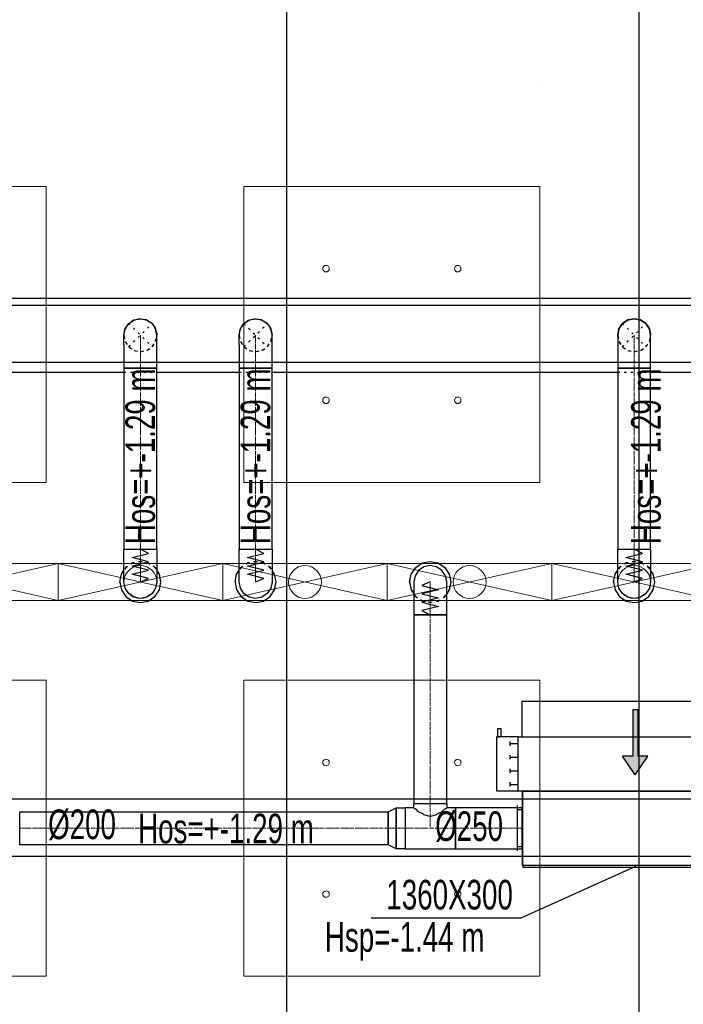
# Model space of a CAD drawing. Header units: centimetres. Extents: x -228435 to 46820, y -89367 to 152985.
# Tile 128 of 252: x -32301 to -28269, y 59430 to 65413. Entities that reach past the tile are written whole.
import ezdxf
from ezdxf.enums import TextEntityAlignment as Align

# ---------------------------------------------------------------- set-up
doc = ezdxf.new("R2010")
doc.units = ezdxf.units.CM
doc.header["$LTSCALE"] = 50
doc.header["$PDMODE"] = 35
doc.header["$PDSIZE"] = 0.1
for name, pattern in [('CADVENT_CENTERLINE', [9.9, 7.4, -1, 0.5, -1]), ('CADVENT_HIDDEN', [0.8, 0.25, -0.55]), ('Kondygnacja  -0_5$0$HIDDEN', [9.525, 6.35, -3.175]), ('Kondygnacja  -0_5$0$HIDDEN2', [4.7625, 3.175, -1.5875]), ('Osie rzutów$0$DASHDOT2', [12.7, 6.35, -3.175, 0, -3.175])]:
    doc.linetypes.add(name, pattern=pattern)
doc.layers.get('0').update_dxf_attribs({"color": 8})
doc.layers.get('DEFPOINTS').update_dxf_attribs({"color": 8})
for name, color, linetype in [('01-103-Went PP_poziom-0_5$0$L_Nawiew', 3, 'Continuous'), ('bgde-nawiewDETAILS', 1, 'Continuous'), ('bgde-nawiewEXP', 1, 'Continuous'), ('bgde-nawiewHIDDEN', 1, 'Continuous'), ('bgde-tekst', 7, 'Continuous'), ('bgde-wywiewSOL', 5, 'Continuous'), ('Kondygnacja  -0_5$0$ARCH_KONSTR_POWYŻEJ RZUTU', 8, 'Kondygnacja  -0_5$0$HIDDEN'), ('Kondygnacja  -0_5$0$ARCH_KONSTR_POWYŻEJ RZUTU_IST', 8, 'Kondygnacja  -0_5$0$HIDDEN2'), ('Osie rzutów$0$ARCH_INFO_OSIE_IST', 8, 'Osie rzutów$0$DASHDOT2'), ('Osie rzutów$0$ARCH_INFO_OSIE_OPISY_IST', 8, 'Continuous')]:
    doc.layers.add(name, color=color, linetype=linetype)
for name, color, linetype, lineweight in [('bgde-nawiewCEN', 7, 'Continuous', 13), ('bgde_nawiewnik', 11, 'Continuous', 5), ('Kondygnacja  -0_5$0$ARCH_INFO_WYMIARY', 8, 'Continuous', 9), ('SU Lampy kwadratowe  -05$0$ARCH_SUFITY_PODWIESZANE', 8, 'Continuous', 9)]:
    doc.layers.add(name, color=color, linetype=linetype, lineweight=lineweight)
doc.styles.add('Kondygnacja  -0_5$0$Romans', font='Romans.shx', dxfattribs={"width": 0.7})
doc.dimstyles.new('Kondygnacja  -0_5$0$Wymiary 1-100', dxfattribs={"dimtxt": 12, "dimasz": 10, "dimexe": 5, "dimexo": 0, "dimgap": 4, "dimtad": 1, "dimrnd": 0.5, "dimzin": 12, "dimdsep": 46, "dimtxsty": 'Kondygnacja  -0_5$0$Romans', "dimblk": 'Kondygnacja  -0_5$0$_Oblique', "dimcen": 10, "dimdle": 10, "dimclrt": 55, "dimazin": 0, "dimtfac": 1, "dimtmove": 1, "dimatfit": 3, "dimfxl": 0, "dimtolj": 1, "dimtzin": 0, "dimarcsym": 0})

# ---------------------------------------------------------------- blocks, each defined once
blk = doc.blocks.new('Osie rzutów')
at = {"layer": 'Osie rzutów$0$ARCH_INFO_OSIE_IST', "ltscale": 10}
for p, q in [((9260, 12510), (9260, 4623.26)), ((4436.04, 11000), (13655, 11000))]:
    blk.add_line(p, q, dxfattribs=at)
blk = doc.blocks.new('SU Lampy kwadratowe  -05$0$moduł sufitu')
at = {"layer": 'SU Lampy kwadratowe  -05$0$ARCH_SUFITY_PODWIESZANE'}
for points in [[(60, -60), (240, -60), (240, -240), (60, -240)], [(360, -60), (540, -60), (540, -240), (360, -240)], [(60, -360), (240, -360), (240, -540), (60, -540)], [(360, -360), (540, -360), (540, -540), (360, -540)]]:
    blk.add_lwpolyline(points, close=True, dxfattribs=at)
for centre in [(110, -110), (190, -110), (410, -110), (490, -110), (110, -190), (190, -190), (410, -190), (490, -190), (110, -410), (190, -410), (410, -410), (490, -410), (110, -490), (190, -490), (410, -490), (490, -490)]:
    blk.add_circle(centre, 2, dxfattribs=at)
blk = doc.blocks.new('SU Lampy kwadratowe  -05')
at = {"layer": 'SU Lampy kwadratowe  -05$0$ARCH_SUFITY_PODWIESZANE'}
blk.add_blockref('SU Lampy kwadratowe  -05$0$moduł sufitu', (8660, 11000), dxfattribs=at)
blk = doc.blocks.new('Kondygnacja  -0_5$0$_Oblique')
at = {"color": 0, "linetype": 'ByBlock', "lineweight": -2}
blk.add_line((-0.5, -0.5), (0.5, 0.5), dxfattribs=at)
blk = doc.blocks.new('*D152')
at = {"layer": 'DEFPOINTS', "color": 0}
for p in [(-29490, 82605), (-29490, 13059.2), (-30690, 12765)]:
    blk.add_point(p, dxfattribs=at)
at = {"layer": 'Kondygnacja  -0_5$0$ARCH_INFO_WYMIARY', "color": 0, "lineweight": -2}
for p, q in [((-30700, 13059.2), (-29480, 13059.2)), ((-30690, 13051.2), (-30690, 13064.2)), ((-29490, 13067.2), (-29490, 13054.2))]:
    blk.add_line(p, q, dxfattribs=at)
at = {"layer": 'Kondygnacja  -0_5$0$ARCH_INFO_WYMIARY', "color": 0, "lineweight": -2, "xscale": 10, "yscale": 10, "zscale": 10, "rotation": 180}
blk.add_blockref('Kondygnacja  -0_5$0$_Oblique', (-30690, 13059.2), dxfattribs=at)
at = {"layer": 'Kondygnacja  -0_5$0$ARCH_INFO_WYMIARY', "color": 0, "lineweight": -2, "xscale": 10, "yscale": 10, "zscale": 10}
blk.add_blockref('Kondygnacja  -0_5$0$_Oblique', (-29490, 13059.2), dxfattribs=at)
at = {"layer": 'Kondygnacja  -0_5$0$ARCH_INFO_WYMIARY', "color": 55, "insert": (-30090, 13069.2), "char_height": 12, "attachment_point": 5, "style": 'Kondygnacja  -0_5$0$Romans'}
blk.add_mtext('\\A1;1200', dxfattribs=at)
blk = doc.blocks.new('Kondygnacja  -0_5$0$konstrukcja istniejąca -0.5')
at = {"layer": 'Kondygnacja  -0_5$0$ARCH_KONSTR_POWYŻEJ RZUTU_IST', "ltscale": 10, "elevation": 0}
for points in [[(8738, 10867.89), (9782, 10867.89)], [(9782, 10832.89), (8738, 10832.89)]]:
    blk.add_lwpolyline(points, dxfattribs=at)
at = {"layer": 'Kondygnacja  -0_5$0$ARCH_KONSTR_POWYŻEJ RZUTU_IST', "ltscale": 10}
for points in [[(8738, 10567.89), (9782, 10567.89)], [(9782, 10532.89), (8738, 10532.89)]]:
    blk.add_lwpolyline(points, dxfattribs=at)
blk = doc.blocks.new('*D196')
at = {"layer": 'DEFPOINTS', "color": 0}
for p in [(-30050, 80238.2), (-30300, 80097.2), (-30300, 12523.8)]:
    blk.add_point(p, dxfattribs=at)
at = {"layer": 'Kondygnacja  -0_5$0$ARCH_INFO_WYMIARY', "color": 0, "lineweight": -2}
for p, q in [((-30040, 80097.2), (-30310, 80097.2)), ((-30300, 80089.2), (-30300, 80102.2)), ((-30050, 80105.2), (-30050, 80092.2))]:
    blk.add_line(p, q, dxfattribs=at)
at = {"layer": 'Kondygnacja  -0_5$0$ARCH_INFO_WYMIARY', "color": 0, "lineweight": -2, "xscale": 10, "yscale": 10, "zscale": 10, "rotation": 180}
blk.add_blockref('Kondygnacja  -0_5$0$_Oblique', (-30300, 80097.2), dxfattribs=at)
at = {"layer": 'Kondygnacja  -0_5$0$ARCH_INFO_WYMIARY', "color": 0, "lineweight": -2, "xscale": 10, "yscale": 10, "zscale": 10}
blk.add_blockref('Kondygnacja  -0_5$0$_Oblique', (-30050, 80097.2), dxfattribs=at)
at = {"layer": 'Kondygnacja  -0_5$0$ARCH_INFO_WYMIARY', "color": 55, "insert": (-30175, 80107.2), "char_height": 12, "attachment_point": 5, "style": 'Kondygnacja  -0_5$0$Romans'}
blk.add_mtext('\\A1;250', dxfattribs=at)
blk = doc.blocks.new('*D212')
at = {"layer": 'DEFPOINTS', "color": 0}
for p in [(-30586.3, 81900), (-30681.1, 12489.5), (9064, 12489.5)]:
    blk.add_point(p, dxfattribs=at)
at = {"layer": 'Kondygnacja  -0_5$0$ARCH_INFO_WYMIARY', "color": 0, "lineweight": -2}
for p, q in [((-30681.1, 81910), (-30681.1, 12479.5)), ((-30673.1, 81900), (-30686.1, 81900)), ((-30673.1, 12489.5), (-30686.1, 12489.5))]:
    blk.add_line(p, q, dxfattribs=at)
at = {"layer": 'Kondygnacja  -0_5$0$ARCH_INFO_WYMIARY', "color": 0, "lineweight": -2, "xscale": 10, "yscale": 10, "zscale": 10}
for p, rotation in [((-30681.1, 81900), 90), ((-30681.1, 12489.5), 270)]:
    blk.add_blockref('Kondygnacja  -0_5$0$_Oblique', p, dxfattribs=dict(at, rotation=rotation))
at = {"layer": 'Kondygnacja  -0_5$0$ARCH_INFO_WYMIARY', "color": 55, "insert": (-30691.1, 47194.8), "char_height": 12, "attachment_point": 5, "rotation": 90, "style": 'Kondygnacja  -0_5$0$Romans'}
blk.add_mtext('\\A1;69410.5', dxfattribs=at)
blk = doc.blocks.new('*D217')
at = {"layer": 'DEFPOINTS', "color": 0}
for p in [(-29300, 78695), (-29180, 78395.8), (-29180, 12369.5)]:
    blk.add_point(p, dxfattribs=at)
at = {"layer": 'Kondygnacja  -0_5$0$ARCH_INFO_WYMIARY', "color": 0, "lineweight": -2}
for p, q in [((-29310, 78395.8), (-29170, 78395.8)), ((-29300, 78403.8), (-29300, 78390.8)), ((-29180, 78387.8), (-29180, 78400.8))]:
    blk.add_line(p, q, dxfattribs=at)
at = {"layer": 'Kondygnacja  -0_5$0$ARCH_INFO_WYMIARY', "color": 0, "lineweight": -2, "xscale": 10, "yscale": 10, "zscale": 10, "rotation": 180}
blk.add_blockref('Kondygnacja  -0_5$0$_Oblique', (-29300, 78395.8), dxfattribs=at)
at = {"layer": 'Kondygnacja  -0_5$0$ARCH_INFO_WYMIARY', "color": 0, "lineweight": -2, "xscale": 10, "yscale": 10, "zscale": 10}
blk.add_blockref('Kondygnacja  -0_5$0$_Oblique', (-29180, 78395.8), dxfattribs=at)
at = {"layer": 'Kondygnacja  -0_5$0$ARCH_INFO_WYMIARY', "color": 55, "insert": (-29240, 78405.8), "char_height": 12, "attachment_point": 5, "style": 'Kondygnacja  -0_5$0$Romans'}
blk.add_mtext('\\A1;120', dxfattribs=at)
blk = doc.blocks.new('*D218')
at = {"layer": 'DEFPOINTS', "color": 0}
for p in [(-29180, 78695), (-24020, 12369.5), (-24020, 12070.3)]:
    blk.add_point(p, dxfattribs=at)
at = {"layer": 'Kondygnacja  -0_5$0$ARCH_INFO_WYMIARY', "color": 0, "lineweight": -2}
for p, q in [((-29190, 12070.3), (-24010, 12070.3)), ((-29180, 12078.3), (-29180, 12065.3)), ((-24020, 12078.3), (-24020, 12065.3))]:
    blk.add_line(p, q, dxfattribs=at)
at = {"layer": 'Kondygnacja  -0_5$0$ARCH_INFO_WYMIARY', "color": 0, "lineweight": -2, "xscale": 10, "yscale": 10, "zscale": 10, "rotation": 180}
blk.add_blockref('Kondygnacja  -0_5$0$_Oblique', (-29180, 12070.3), dxfattribs=at)
at = {"layer": 'Kondygnacja  -0_5$0$ARCH_INFO_WYMIARY', "color": 0, "lineweight": -2, "xscale": 10, "yscale": 10, "zscale": 10}
blk.add_blockref('Kondygnacja  -0_5$0$_Oblique', (-24020, 12070.3), dxfattribs=at)
at = {"layer": 'Kondygnacja  -0_5$0$ARCH_INFO_WYMIARY', "color": 55, "insert": (-26600, 12080.3), "char_height": 12, "attachment_point": 5, "style": 'Kondygnacja  -0_5$0$Romans'}
blk.add_mtext('\\A1;5160', dxfattribs=at)
blk = doc.blocks.new('*a402')
at = {"layer": 'bgde-tekst'}
blk.add_line((0, 0), (911, 0), dxfattribs=at)
blk = doc.blocks.new('A$C066D7839')
at = {"layer": 'bgde_nawiewnik'}
for p, q in [((-50, -11.15), (-50, 11.15)), ((-50, 11.15), (50, 11.15)), ((-50, -11.15), (50, 11.15)), ((50, -11.15), (-50, 11.15)), ((50, 11.15), (50, -11.15)), ((50, -11.15), (-50, -11.15))]:
    blk.add_line(p, q, dxfattribs=at)
blk.add_circle((0, 0), 10, dxfattribs=at)
blk = doc.blocks.new('A$C5B3E7367')
at = {"layer": '01-103-Went PP_poziom-0_5$0$L_Nawiew'}
h = blk.add_hatch(color=256, dxfattribs=at)
h.paths.add_polyline_path([(215, 704), (215, 674), (331.7, 674), (331.7, 612.1), (445.9, 689), (331.7, 765.9), (331.7, 704)])
h.paths.add_polyline_path([(48.3, 704), (48.3, 674), (215, 674), (215, 704)])
for p, q in [((215, 1525), (165, 1525)), ((165, 1525), (165, 1505)), ((165, 1505), (215, 1505)), ((215, 1400), (215, 1530)), ((545, 1530), (215, 1530)), ((215, 1530), (215, 1515)), ((545, 1400), (545, 1530)), ((243.8, 1452), (268.8, 1452)), ((256.2, 1452), (256.2, 1400)), ((326.2, 1452), (351.2, 1452)), ((338.8, 1452), (338.8, 1400)), ((408.8, 1452), (433.8, 1452)), ((421.2, 1452), (421.2, 1400)), ((491.2, 1452), (516.2, 1452)), ((503.8, 1452), (503.8, 1400)), ((0, 1378), (215, 1378)), ((0, 0), (0, 1378)), ((545, 1400), (215, 1400)), ((215, 1400), (215, 1378)), ((215, 1378), (215, 0)), ((545, 0), (545, 1400)), ((445.9, 689), (331.7, 765.9)), ((331.7, 704), (331.7, 765.9)), ((48.3, 704), (331.7, 704)), ((48.3, 704), (48.3, 674)), ((48.3, 674), (331.7, 674)), ((445.9, 689), (331.7, 612.1)), ((331.7, 612.1), (331.7, 674)), ((215, 0), (0, 0)), ((215, 0), (545, 0))]:
    blk.add_line(p, q, dxfattribs=at)
blk = doc.blocks.new('A$C53CA46B8')
at = {"layer": 'bgde-wywiewSOL'}
for p, q in [((200.4, 481.1), (-249.6, 481.1)), ((-249.6, 481.1), (-249.6, -878.9)), ((112.9, 511.1), (-162.1, 511.1)), ((-137.1, 481.1), (-137.1, 511.1)), ((87.9, 481.1), (87.9, 511.1)), ((200.4, 481.1), (200.4, -878.9)), ((200.4, -878.9), (-249.6, -878.9)), ((-137.1, -878.9), (-137.1, -908.9)), ((87.9, -878.9), (87.9, -908.9)), ((112.9, -908.9), (-162.1, -908.9))]:
    blk.add_line(p, q, dxfattribs=at)
at = {"layer": '01-103-Went PP_poziom-0_5$0$L_Nawiew'}
blk.add_blockref('A$C5B3E7367', (-794.6, -893.9), dxfattribs=at)

msp = doc.modelspace()

# ---------------------------------------------------------------- linework, layer by layer
at = {"layer": 'bgde-nawiewCEN', "linetype": 'CADVENT_CENTERLINE', "ltscale": 0.06}
for p, q in [((-31567.838, 63296.017), (-31567.838, 63496.017)), ((-30867.838, 63296.017), (-30867.838, 63496.017)), ((-28567.838, 63296.017), (-28567.838, 63496.017)), ((-31567.838, 63296.017), (-31567.838, 62196.041)), ((-30867.838, 63296.017), (-30867.838, 62196.041)), ((-28567.838, 63296.017), (-28567.838, 62196.041)), ((-31567.838, 62196.041), (-31567.838, 62177.345)), ((-31567.838, 62177.345), (-31567.838, 62126.234)), ((-30867.838, 62196.041), (-30867.838, 62177.345)), ((-30867.838, 62177.345), (-30867.838, 62126.234)), ((-28567.838, 62196.041), (-28567.838, 62177.345)), ((-28567.838, 62177.345), (-28567.838, 62126.234)), ((-31567.838, 62126.234), (-31567.838, 62098.441)), ((-30867.838, 62126.234), (-30867.838, 62098.441)), ((-28567.838, 62126.234), (-28567.838, 62098.441)), ((-31567.838, 62098.441), (-31567.838, 62074.915)), ((-31567.838, 62074.915), (-31567.838, 62055.3)), ((-31567.838, 62055.3), (-31567.838, 62039.241)), ((-30867.838, 62098.441), (-30867.838, 62074.915)), ((-30867.838, 62074.915), (-30867.838, 62055.3)), ((-30867.838, 62055.3), (-30867.838, 62039.241)), ((-28567.838, 62098.441), (-28567.838, 62074.915)), ((-28567.838, 62074.915), (-28567.838, 62055.3)), ((-28567.838, 62055.3), (-28567.838, 62039.241)), ((-31567.838, 62039.241), (-31567.838, 62026.382)), ((-31567.838, 62026.382), (-31567.838, 62016.367)), ((-31567.838, 62016.367), (-31567.838, 62008.841)), ((-31567.838, 62008.841), (-31567.838, 62003.448)), ((-31567.838, 62003.448), (-31567.838, 61999.834)), ((-31567.838, 61999.834), (-31567.838, 61997.641)), ((-31567.838, 61997.641), (-31567.838, 61996.515)), ((-31567.838, 61996.515), (-31567.838, 61996.041)), ((-30867.838, 62039.241), (-30867.838, 62026.382)), ((-30867.838, 62026.382), (-30867.838, 62016.367)), ((-30867.838, 62016.367), (-30867.838, 62008.841)), ((-30867.838, 62008.841), (-30867.838, 62003.448)), ((-30867.838, 62003.448), (-30867.838, 61999.834)), ((-30867.838, 61999.834), (-30867.838, 61997.641)), ((-30867.838, 61997.641), (-30867.838, 61996.515)), ((-30867.838, 61996.515), (-30867.838, 61996.041)), ((-29806.915, 61995.567), (-29806.915, 61996.041)), ((-29806.915, 61994.441), (-29806.915, 61995.567)), ((-29806.915, 61992.248), (-29806.915, 61994.441)), ((-29806.915, 61988.634), (-29806.915, 61992.248)), ((-29806.915, 61983.241), (-29806.915, 61988.634)), ((-29806.915, 61975.715), (-29806.915, 61983.241)), ((-28567.838, 62039.241), (-28567.838, 62026.382)), ((-28567.838, 62026.382), (-28567.838, 62016.367)), ((-28567.838, 62016.367), (-28567.838, 62008.841)), ((-28567.838, 62008.841), (-28567.838, 62003.448)), ((-28567.838, 62003.448), (-28567.838, 61999.834)), ((-28567.838, 61999.834), (-28567.838, 61997.641)), ((-28567.838, 61997.641), (-28567.838, 61996.515)), ((-28567.838, 61996.515), (-28567.838, 61996.041)), ((-29806.915, 61965.7), (-29806.915, 61975.715)), ((-29806.915, 61952.841), (-29806.915, 61965.7)), ((-29806.915, 61936.782), (-29806.915, 61952.841)), ((-29806.915, 61917.167), (-29806.915, 61936.782)), ((-29806.915, 61893.641), (-29806.915, 61917.167)), ((-29806.915, 61865.848), (-29806.915, 61893.641)), ((-29806.915, 61814.737), (-29806.915, 61865.848)), ((-29806.915, 61796.041), (-29806.915, 61814.737)), ((-29806.915, 60649.264), (-29806.915, 61796.041)), ((-29806.915, 60649.264), (-29806.915, 60499.264)), ((-30062.915, 60499.264), (-32301.144, 60499.264)), ((-29959.915, 60499.264), (-30062.915, 60499.264)), ((-29959.915, 60499.264), (-29806.915, 60499.264)), ((-29806.915, 60499.264), (-29653.915, 60499.264)), ((-29653.915, 60499.264), (-29247.534, 60499.264)), ((-29243.534, 60499.264), (-29247.534, 60499.264))]:
    msp.add_line(p, q, dxfattribs=at)
at = {"layer": 'bgde-nawiewDETAILS', "linetype": 'CADVENT_HIDDEN'}
for p, q in [((-31638.549, 63425.306), (-31497.127, 63566.728)), ((-31638.549, 63566.728), (-31497.127, 63425.306)), ((-30938.549, 63425.306), (-30797.127, 63566.728)), ((-30938.549, 63566.728), (-30797.127, 63425.306)), ((-28638.549, 63425.306), (-28497.127, 63566.728)), ((-28638.549, 63566.728), (-28497.127, 63425.306))]:
    msp.add_line(p, q, dxfattribs=at)
at = {"layer": 'bgde-nawiewEXP', "linetype": 'Continuous'}
for points in [[(-38633.507, 63721.017), (-22392.063, 63721.017), (-22392.063, 63271.017), (-22392.063, 63271.017), (-22267.96, 63271.017), (-22267.96, 63721.017), (-22392.063, 63721.017)], [(-31667.838, 63437.438), (-31667.838, 63296.017), (-31467.838, 63296.017), (-31467.838, 63496.017), (-31475.45, 63534.285), (-31479.328, 63540.089)], [(-31665.943, 63500.592), (-31663.519, 63525.089), (-31645.11, 63559.491), (-31639.713, 63563.917)], [(-31660.226, 63534.285), (-31638.549, 63566.728), (-31606.106, 63588.405), (-31611.91, 63584.527)], [(-31660.226, 63534.285), (-31638.549, 63566.728), (-31618.081, 63580.403)], [(-31633.973, 63568.623), (-31614.938, 63584.23), (-31577.595, 63595.54), (-31570.649, 63594.853)], [(-31606.106, 63588.405), (-31567.838, 63596.017), (-31543.695, 63591.215)], [(-31606.106, 63588.405), (-31567.838, 63596.017), (-31529.57, 63588.405), (-31536.415, 63589.766)], [(-31563.263, 63594.122), (-31538.766, 63591.698), (-31504.364, 63573.289), (-31499.938, 63567.892)], [(-31529.57, 63588.405), (-31497.127, 63566.728), (-31483.452, 63546.26)], [(-31529.57, 63588.405), (-31497.127, 63566.728), (-31475.45, 63534.285), (-31467.838, 63496.017)], [(-31495.232, 63562.152), (-31479.625, 63543.117), (-31468.315, 63505.774), (-31469.002, 63498.828)], [(-30967.838, 63437.438), (-30967.838, 63296.017), (-30767.838, 63296.017), (-30767.838, 63496.017), (-30775.45, 63534.285), (-30779.191, 63539.883)], [(-30965.966, 63500.536), (-30963.422, 63525.405), (-30944.9, 63559.747), (-30939.679, 63563.998)], [(-30960.226, 63534.285), (-30938.549, 63566.728), (-30906.106, 63588.405), (-30911.705, 63584.664)], [(-30960.226, 63534.285), (-30938.549, 63566.728), (-30917.763, 63580.616)], [(-30934.029, 63568.6), (-30914.646, 63584.386), (-30877.265, 63595.572), (-30870.567, 63594.886)], [(-30906.106, 63588.405), (-30867.838, 63596.017), (-30843.32, 63591.14)], [(-30906.106, 63588.405), (-30867.838, 63596.017), (-30829.57, 63588.405), (-30836.173, 63589.718)], [(-30863.319, 63594.145), (-30838.45, 63591.601), (-30804.108, 63573.079), (-30799.857, 63567.858)], [(-30829.57, 63588.405), (-30797.127, 63566.728), (-30783.239, 63545.942)], [(-30829.57, 63588.405), (-30797.127, 63566.728), (-30775.45, 63534.285), (-30767.838, 63496.017)], [(-30795.255, 63562.208), (-30779.469, 63542.824), (-30768.283, 63505.444), (-30768.969, 63498.746)], [(-28666.018, 63500.412), (-28663.229, 63526.026), (-28644.484, 63560.246), (-28639.612, 63564.162)], [(-28661.446, 63528.154), (-28660.226, 63534.285), (-28638.549, 63566.728), (-28617.126, 63581.042)], [(-28634.154, 63568.548), (-28614.07, 63584.688), (-28576.618, 63595.631), (-28570.404, 63594.954)], [(-28611.304, 63584.932), (-28606.106, 63588.405), (-28567.838, 63596.017), (-28542.568, 63590.99)], [(-28563.443, 63594.196), (-28537.829, 63591.408), (-28503.609, 63572.663), (-28499.693, 63567.79)], [(-28535.701, 63589.624), (-28529.57, 63588.405), (-28497.127, 63566.728), (-28482.813, 63545.305)], [(-28495.307, 63562.333), (-28479.167, 63542.249), (-28468.224, 63504.797), (-28468.901, 63498.583)], [(-28478.923, 63539.483), (-28475.45, 63534.285), (-28467.838, 63496.017)], [(-31667.838, 63437.438), (-31667.838, 63496.017), (-31660.226, 63534.285), (-31661.588, 63527.44)], [(-31667.838, 63496.017), (-31663.036, 63520.16)], [(-30967.838, 63437.438), (-30967.838, 63496.017), (-30960.226, 63534.285), (-30961.54, 63527.682)], [(-30967.838, 63496.017), (-30962.961, 63520.535)], [(-28667.838, 63496.017), (-28662.812, 63521.287)], [(-33467.838, 63271.017), (-31667.838, 63271.017)], [(-31467.838, 63271.017), (-30967.838, 63271.017)], [(-30767.838, 63271.017), (-28667.838, 63271.017)], [(-28467.838, 63271.017), (-26567.838, 63271.017)], [(-29931.915, 61996.041), (-29922.4, 62043.877), (-29895.304, 62084.429), (-29854.751, 62111.526), (-29806.915, 62121.041), (-29759.08, 62111.526), (-29718.527, 62084.429), (-29691.43, 62043.877), (-29681.915, 61996.041), (-29691.43, 61948.206), (-29706.915, 61925.031)], [(-31692.838, 61996.041), (-31683.323, 61948.206), (-31656.226, 61907.653), (-31615.674, 61880.556), (-31567.838, 61871.041), (-31520.003, 61880.556), (-31479.45, 61907.653), (-31452.353, 61948.206), (-31442.838, 61996.041), (-31452.353, 62043.877), (-31467.838, 62067.051)], [(-31692.838, 61996.041), (-31683.323, 62043.877), (-31667.838, 62067.051)], [(-30992.838, 61996.041), (-30983.323, 61948.206), (-30956.226, 61907.653), (-30915.674, 61880.556), (-30867.838, 61871.041), (-30820.003, 61880.556), (-30779.45, 61907.653), (-30752.353, 61948.206), (-30742.838, 61996.041), (-30752.353, 62043.877), (-30767.838, 62067.051)], [(-30992.838, 61996.041), (-30983.323, 62043.877), (-30967.838, 62067.051)], [(-28692.838, 61996.041), (-28683.323, 61948.206), (-28656.226, 61907.653), (-28615.674, 61880.556), (-28567.838, 61871.041), (-28520.003, 61880.556), (-28479.45, 61907.653), (-28452.353, 61948.206), (-28442.838, 61996.041), (-28452.353, 62043.877), (-28467.838, 62067.051)], [(-28692.838, 61996.041), (-28683.323, 62043.877), (-28667.838, 62067.051)], [(-29931.915, 61996.041), (-29922.4, 61948.206), (-29906.915, 61925.031)], [(-29906.915, 60624.264), (-29906.915, 60649.264), (-29706.915, 60649.264), (-29706.915, 60624.264)], [(-29247.534, 60374.264), (-29247.534, 60624.264), (-29243.534, 60624.264)], [(-29247.534, 60374.264), (-29243.534, 60374.264)]]:
    msp.add_lwpolyline(points, dxfattribs=at)
for points in [[(-28667.838, 63407.131), (-28667.838, 63296.017), (-28467.838, 63296.017), (-28467.838, 63496.017), (-28475.45, 63534.285), (-28497.127, 63566.728), (-28529.57, 63588.405), (-28567.838, 63596.017), (-28606.106, 63588.405), (-28638.549, 63566.728), (-28660.226, 63534.285), (-28667.838, 63496.017), (-28667.838, 63437.438)], [(-31667.838, 63296.017), (-31667.838, 62196.041), (-31467.838, 62196.041), (-31467.838, 63296.017), (-31660.226, 63296.017)], [(-30967.838, 63296.017), (-30967.838, 62196.041), (-30767.838, 62196.041), (-30767.838, 63296.017), (-30960.226, 63296.017)], [(-28667.838, 63296.017), (-28667.838, 62196.041), (-28467.838, 62196.041), (-28467.838, 63296.017), (-28660.226, 63296.017)], [(-31667.838, 61996.041), (-31667.838, 62196.041), (-31467.838, 62196.041), (-31467.838, 61996.041), (-31475.45, 61957.773), (-31497.127, 61925.33), (-31529.57, 61903.653), (-31567.838, 61896.041), (-31606.106, 61903.653), (-31638.549, 61925.33), (-31660.226, 61957.773)], [(-30967.838, 62026.382), (-30967.838, 62196.041), (-30767.838, 62196.041), (-30767.838, 61996.041), (-30775.45, 61957.773), (-30797.127, 61925.33), (-30829.57, 61903.653), (-30867.838, 61896.041), (-30906.106, 61903.653), (-30938.549, 61925.33), (-30960.226, 61957.773), (-30967.838, 61996.041), (-30967.838, 62016.367)], [(-28667.838, 61996.041), (-28667.838, 62196.041), (-28467.838, 62196.041), (-28467.838, 61996.041), (-28475.45, 61957.773), (-28497.127, 61925.33), (-28529.57, 61903.653), (-28567.838, 61896.041), (-28606.106, 61903.653), (-28638.549, 61925.33), (-28660.226, 61957.773)], [(-29906.915, 61988.634), (-29906.915, 61796.041), (-29706.915, 61796.041), (-29706.915, 61996.041), (-29714.527, 62034.309), (-29736.204, 62066.752), (-29768.647, 62088.429), (-29806.915, 62096.041), (-29845.184, 62088.429), (-29877.626, 62066.752), (-29899.303, 62034.309), (-29906.915, 61996.041), (-29906.915, 61992.248)], [(-29906.915, 60649.264), (-29706.915, 60649.264), (-29706.915, 61796.041), (-29906.915, 61796.041)], [(-29243.534, 60264.264), (-27883.534, 60264.264), (-27883.534, 60274.264), (-29243.534, 60274.264), (-29243.534, 60724.264), (-27883.534, 60724.264), (-27883.534, 60274.264), (-29243.534, 60274.264)], [(-30062.915, 60399.264), (-30062.915, 60599.264), (-30014.758, 60624.264), (-30014.758, 60374.264)], [(-30014.758, 60374.264), (-30014.758, 60624.264), (-29959.915, 60624.264), (-29959.915, 60374.264)], [(-29959.915, 60374.264), (-29653.915, 60374.264), (-29653.915, 60624.264), (-29706.915, 60624.264), (-29714.527, 60616.652), (-29720.92, 60614.749), (-29736.204, 60599.465), (-29762.661, 60587.653), (-29768.647, 60581.667), (-29806.915, 60570.275), (-29845.184, 60581.667), (-29851.169, 60587.653), (-29877.626, 60599.465), (-29892.911, 60614.749), (-29899.303, 60616.652), (-29906.915, 60624.264), (-29959.915, 60624.264), (-29959.915, 60383.779)], [(-29653.915, 60374.264), (-29247.534, 60374.264), (-29247.534, 60624.264), (-29653.915, 60624.264), (-29653.915, 60383.779)], [(-32301.144, 60399.264), (-32301.144, 60599.264), (-30062.915, 60599.264), (-30062.915, 60399.264)]]:
    msp.add_lwpolyline(points, close=True, dxfattribs=at)
at = {"layer": 'bgde-nawiewEXP'}
for points in [[(-31567.838, 61996.041), (-31517.838, 62017.339), (-31617.838, 62042.701), (-31517.838, 62067.921), (-31617.838, 62093.206), (-31517.838, 62118.741), (-31617.838, 62144.1), (-31517.838, 62169.559), (-31567.838, 62196.041)], [(-30867.838, 61996.041), (-30817.838, 62017.339), (-30917.838, 62042.701), (-30817.838, 62067.921), (-30917.838, 62093.206), (-30817.838, 62118.741), (-30917.838, 62144.1), (-30817.838, 62169.559), (-30867.838, 62196.041)], [(-28567.838, 61996.041), (-28517.838, 62017.339), (-28617.838, 62042.701), (-28517.838, 62067.921), (-28617.838, 62093.206), (-28517.838, 62118.741), (-28617.838, 62144.1), (-28517.838, 62169.559), (-28567.838, 62196.041)], [(-29806.915, 61996.041), (-29856.915, 61974.743), (-29756.915, 61949.382), (-29856.915, 61924.161), (-29756.915, 61898.876), (-29856.915, 61873.341), (-29756.915, 61847.982), (-29856.915, 61822.523), (-29806.915, 61796.041)]]:
    msp.add_lwpolyline(points, dxfattribs=at)
at = {"layer": 'bgde-nawiewHIDDEN', "linetype": 'CADVENT_HIDDEN'}
for points in [[(-31639.713, 63563.917), (-31633.973, 63568.623)], [(-31618.081, 63580.403), (-31611.91, 63584.527)], [(-31570.649, 63594.853), (-31563.263, 63594.122)], [(-31543.695, 63591.215), (-31536.415, 63589.766)], [(-31499.938, 63567.892), (-31495.232, 63562.152)], [(-31483.452, 63546.26), (-31479.328, 63540.089)], [(-30939.679, 63563.998), (-30934.029, 63568.6)], [(-30917.763, 63580.616), (-30911.705, 63584.664)], [(-30870.567, 63594.886), (-30863.319, 63594.145)], [(-30843.32, 63591.14), (-30836.173, 63589.718)], [(-30799.857, 63567.858), (-30795.255, 63562.208)], [(-30783.239, 63545.942), (-30779.191, 63539.883)], [(-28639.612, 63564.162), (-28634.154, 63568.548)], [(-28617.126, 63581.042), (-28611.304, 63584.932)], [(-28570.404, 63594.954), (-28563.443, 63594.196)], [(-28542.568, 63590.99), (-28535.701, 63589.624)], [(-28499.693, 63567.79), (-28495.307, 63562.333)], [(-28482.813, 63545.305), (-28478.923, 63539.483)], [(-31667.838, 63496.017), (-31660.226, 63457.749), (-31638.549, 63425.306), (-31606.106, 63403.629), (-31567.838, 63396.017), (-31529.57, 63403.629), (-31497.127, 63425.306), (-31475.45, 63457.749), (-31467.838, 63496.017)], [(-31667.361, 63486.26), (-31665.943, 63500.592)], [(-31667.361, 63486.26), (-31656.052, 63448.917), (-31631.312, 63418.745), (-31596.91, 63400.336), (-31558.081, 63396.494), (-31520.738, 63407.803), (-31490.566, 63432.543), (-31472.157, 63466.945), (-31469.002, 63498.828)], [(-31663.036, 63520.16), (-31661.588, 63527.44)], [(-30967.838, 63496.017), (-30960.226, 63457.749), (-30938.549, 63425.306), (-30906.106, 63403.629), (-30867.838, 63396.017), (-30829.57, 63403.629), (-30797.127, 63425.306), (-30775.45, 63457.749), (-30767.838, 63496.017)], [(-30967.393, 63486.59), (-30965.966, 63500.536)], [(-30967.393, 63486.59), (-30956.207, 63449.209), (-30931.568, 63418.955), (-30897.226, 63400.433), (-30858.411, 63396.462), (-30821.031, 63407.648), (-30790.776, 63432.287), (-30772.254, 63466.629), (-30768.969, 63498.746)], [(-30962.961, 63520.535), (-30961.54, 63527.682)], [(-28667.838, 63496.017), (-28660.226, 63457.749), (-28638.549, 63425.306), (-28606.106, 63403.629), (-28567.838, 63396.017), (-28529.57, 63403.629), (-28497.127, 63425.306), (-28475.45, 63457.749), (-28467.838, 63496.017)], [(-28667.452, 63487.237), (-28666.018, 63500.412)], [(-28667.452, 63487.237), (-28656.509, 63449.785), (-28632.067, 63419.371), (-28597.847, 63400.626), (-28559.058, 63396.403), (-28521.606, 63407.346), (-28491.192, 63431.788), (-28472.447, 63466.008), (-28468.901, 63498.583)], [(-28662.812, 63521.287), (-28661.446, 63528.154)], [(-31667.838, 63271.017), (-31467.838, 63271.017)], [(-30967.838, 63271.017), (-30767.838, 63271.017)], [(-28667.838, 63271.017), (-28467.838, 63271.017)], [(-31692.838, 61996.041), (-31683.323, 61948.206), (-31656.226, 61907.653), (-31615.674, 61880.556), (-31567.838, 61871.041), (-31520.003, 61880.556), (-31479.45, 61907.653), (-31452.353, 61948.206), (-31442.838, 61996.041), (-31452.353, 62043.877), (-31479.45, 62084.429), (-31520.003, 62111.526), (-31567.838, 62121.041), (-31615.674, 62111.526), (-31656.226, 62084.429), (-31667.838, 62067.051)], [(-31692.838, 61996.041), (-31683.323, 62043.877), (-31656.226, 62084.429), (-31615.674, 62111.526), (-31567.838, 62121.041), (-31520.003, 62111.526), (-31479.45, 62084.429), (-31467.838, 62067.051)], [(-30992.838, 61996.041), (-30983.323, 61948.206), (-30956.226, 61907.653), (-30915.674, 61880.556), (-30867.838, 61871.041), (-30820.003, 61880.556), (-30779.45, 61907.653), (-30752.353, 61948.206), (-30742.838, 61996.041), (-30752.353, 62043.877), (-30779.45, 62084.429), (-30820.003, 62111.526), (-30867.838, 62121.041), (-30915.674, 62111.526), (-30956.226, 62084.429), (-30967.838, 62067.051)], [(-30992.838, 61996.041), (-30983.323, 62043.877), (-30956.226, 62084.429), (-30915.674, 62111.526), (-30867.838, 62121.041), (-30820.003, 62111.526), (-30779.45, 62084.429), (-30767.838, 62067.051)], [(-29931.915, 61996.041), (-29922.4, 62043.877), (-29895.304, 62084.429), (-29854.751, 62111.526), (-29806.915, 62121.041), (-29759.08, 62111.526), (-29718.527, 62084.429), (-29691.43, 62043.877), (-29681.915, 61996.041), (-29691.43, 61948.206), (-29718.527, 61907.653), (-29759.08, 61880.556), (-29806.915, 61871.041), (-29854.751, 61880.556), (-29895.304, 61907.653), (-29854.751, 61880.556), (-29806.915, 61871.041), (-29759.08, 61880.556), (-29718.527, 61907.653), (-29706.915, 61925.031)], [(-28692.838, 61996.041), (-28683.323, 61948.206), (-28656.226, 61907.653), (-28615.674, 61880.556), (-28567.838, 61871.041), (-28520.003, 61880.556), (-28479.45, 61907.653), (-28452.353, 61948.206), (-28442.838, 61996.041), (-28452.353, 62043.877), (-28479.45, 62084.429), (-28520.003, 62111.526), (-28567.838, 62121.041), (-28615.674, 62111.526), (-28656.226, 62084.429), (-28667.838, 62067.051)], [(-28692.838, 61996.041), (-28683.323, 62043.877), (-28656.226, 62084.429), (-28615.674, 62111.526), (-28567.838, 62121.041), (-28520.003, 62111.526), (-28479.45, 62084.429), (-28467.838, 62067.051)], [(-29931.915, 61996.041), (-29922.4, 61948.206), (-29895.304, 61907.653), (-29906.915, 61925.031)], [(-29243.534, 60374.264), (-29243.534, 60624.264)]]:
    msp.add_lwpolyline(points, dxfattribs=at)
at = {"layer": 'bgde-tekst'}
msp.add_lwpolyline([(-29255.007, 59956.166), (-28556.897, 60269.223), (-28556.897, 60269.223)], dxfattribs=at)
at = {"layer": 'bgde-tekst', "elevation": 1920}
msp.add_lwpolyline([(-29255.007, 59956.166), (-28556.897, 60269.223), (-28556.897, 60269.223)], dxfattribs=at)

# ---------------------------------------------------------------- block references
at = {"layer": '01-103-Went PP_poziom-0_5$0$L_Nawiew', "xscale": 10, "yscale": 10, "zscale": 10}
for p in [(-32567.836, 61996.041, 742.119), (-31567.836, 61996.041, 742.119), (-30567.836, 61996.041, 742.119), (-29567.836, 61996.041, 742.119), (-28567.836, 61996.041, 742.119)]:
    msp.add_blockref('A$C066D7839', p, dxfattribs=at)
at = {"layer": '01-103-Went PP_poziom-0_5$0$L_Nawiew', "xscale": -1, "rotation": 90}
msp.add_blockref('A$C53CA46B8', (-28765.91, 60475.569, 210.499), dxfattribs=at)
at = {"layer": 'bgde-tekst'}
for p in [(-30166.007, 59956.166), (-30166.007, 59956.166, 1920)]:
    msp.add_blockref('*a402', p, dxfattribs=at)
at = {"layer": 'Kondygnacja  -0_5$0$ARCH_KONSTR_POWYŻEJ RZUTU', "xscale": 10, "yscale": 10, "zscale": 10}
msp.add_blockref('Kondygnacja  -0_5$0$konstrukcja istniejąca -0.5', (-121140, -45000), dxfattribs=at)
at = {"layer": 'Osie rzutów$0$ARCH_INFO_OSIE_OPISY_IST', "xscale": 10, "yscale": 10, "zscale": 10}
msp.add_blockref('Osie rzutów', (-121140, -45000), dxfattribs=at)
at = {"layer": 'SU Lampy kwadratowe  -05$0$ARCH_SUFITY_PODWIESZANE', "xscale": 10, "yscale": 10, "zscale": 10}
msp.add_blockref('SU Lampy kwadratowe  -05', (-121140, -45000), dxfattribs=at)

# ---------------------------------------------------------------- texts
at = {"layer": 'bgde-tekst', "width": 0.7}
for p in [(-31478.896, 62226.222, 630), (-30778.896, 62226.222, 630), (-28406.254, 62226.222, 222.297)]:
    msp.add_text('Hos=+-1.29 m ', height=180, rotation=90, dxfattribs=at).set_placement(p)
for s, p in [('%%c200', (-32128.495, 60433.6, 630)), ('%%c250', (-29776.813, 60422.761, 630)), ('Hos=+-1.29 m ', (-31581.842, 60408.419, 1920)), ('Hsp=-1.44 m ', (-30446.928, 59749.25)), ('Hsp=-1.44 m ', (-30446.928, 59749.25, 1920))]:
    msp.add_text(s, height=180, dxfattribs=at).set_placement(p)
for p in [(-29305.007, 60006.166), (-29305.007, 60006.166, 1920)]:
    msp.add_text('1360X300', height=180, dxfattribs=at).set_placement(p, align=Align.RIGHT)

# ---------------------------------------------------------------- dimensions: what is measured, and where the dimension line sits
at = {"layer": 'Kondygnacja  -0_5$0$ARCH_INFO_WYMIARY'}
for base, p1, p2, picture, middle in [((-29490, 13059.178), (-30690, 12765), (-29490, 82605), '*D152', (-30090, 13069.178)), ((-30300, 80097.163), (-30050, 80238.222), (-30300, 12523.822), '*D196', (-30175, 80107.163)), ((-29180, 78395.805), (-29300, 78695), (-29180, 12369.5), '*D217', (-29240, 78405.805)), ((-24020, 12070.305), (-29180, 78695), (-24020, 12369.5), '*D218', (-26600, 12080.305))]:
    dim = msp.add_linear_dim(base=base, p1=p1, p2=p2, dimstyle='Kondygnacja  -0_5$0$Wymiary 1-100', dxfattribs=at)
    dim.commit()
    dim.dimension.update_dxf_attribs({"geometry": picture, "text_midpoint": middle})
dim = msp.add_linear_dim(base=(-30681.114, 12489.5), p1=(-30586.301, 81900), p2=(9064, 12489.5), angle=90, dimstyle='Kondygnacja  -0_5$0$Wymiary 1-100', dxfattribs=at)
dim.commit()
dim.dimension.update_dxf_attribs({"geometry": '*D212', "text_midpoint": (-30691.114, 47194.75)})

doc.saveas('drawing.dxf')
